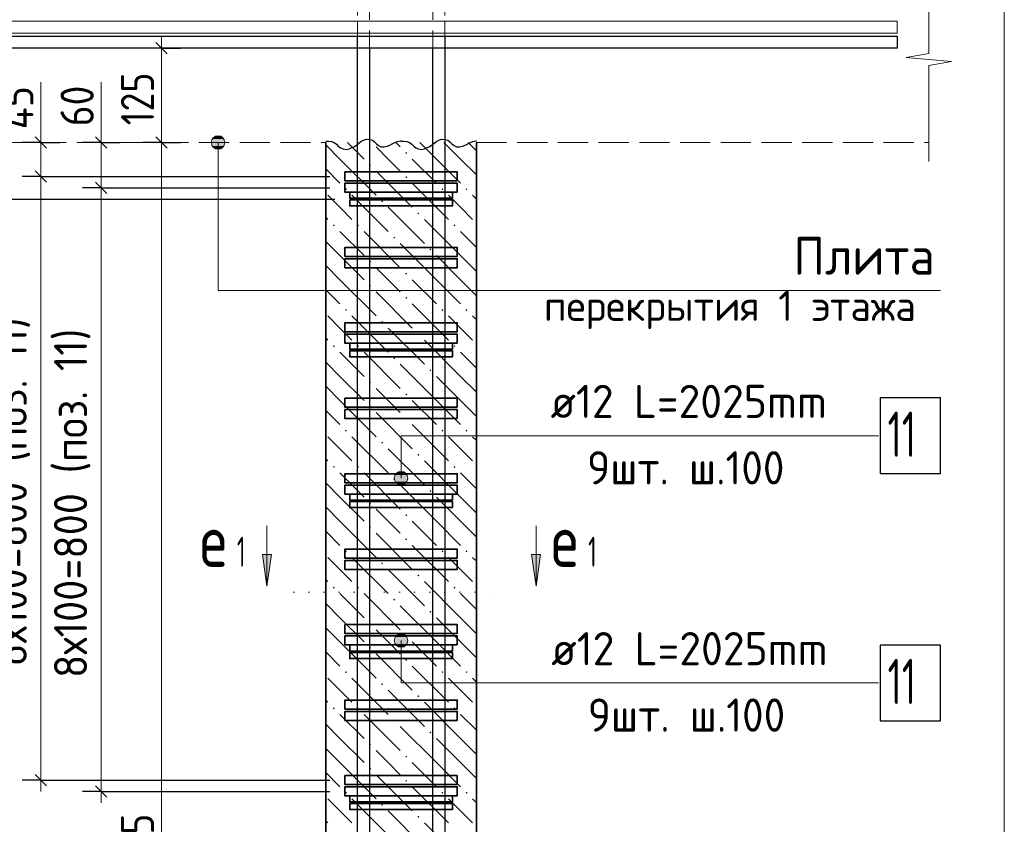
# Model space of a CAD drawing. Header units: millimetres. Extents: x 0 to 59400, y 0 to 42000.
# Tile 23 of 29: x 39068 to 45597, y 31677 to 37009. Entities that reach past the tile are written whole.
import ezdxf

# ---------------------------------------------------------------- set-up
doc = ezdxf.new("R2010")
doc.units = ezdxf.units.MM
doc.linetypes.add('______2', pattern=[270, 200, -70])
doc.linetypes.add('______9', pattern=[100, 0, -100])
for name, color, linetype, lineweight in [('S1 ДОП Продольная арматура', 52, 'Continuous', 25), ('S1 Продольная арматура', 52, 'Continuous', 25), ('Standard', 7, 'Continuous', 25), ('ЖБ Перекрытие верхний уровень', 7, 'Continuous', 18), ('Позиционная метка диаметр_ шаг', 7, 'Continuous', 13), ('Позиционная метка линия выноска', 7, 'Continuous', 13), ('Примечания', 7, 'Continuous', 13), ('Размерная выноска', 7, 'Continuous', 13), ('Размерная линия_ общее', 7, 'Continuous', 13), ('Стена фоновая арматура У1', 52, 'Continuous', 25), ('Узлы символ', 7, 'Continuous', 25), ('Хомут', 52, 'Continuous', 25)]:
    doc.layers.add(name, color=color, linetype=linetype, lineweight=lineweight)
doc.layers.add('ЖБ Пилон', color=7, linetype='______2', lineweight=13, true_color=0xa0a0a0)
doc.styles.add('ISOCPEUR', font='txt')

msp = doc.modelspace()

# ---------------------------------------------------------------- hatches: boundary and pattern name
at = {"layer": 'ЖБ Пилон', "linetype": 'Continuous', "lineweight": 18, "transparency": 33554687}
for points in [[(41625.2, 36126.1), (41631.7, 36132.6), (41638.2, 36126.1), (41631.7, 36119.6)], [(41385.2, 36046.1), (41391.7, 36052.6), (41398.2, 36046.1), (41391.7, 36039.6)], [(41625.2, 35966.1), (41631.7, 35972.6), (41638.2, 35966.1), (41631.7, 35959.6)], [(41225.2, 35886.1), (41231.7, 35892.6), (41238.2, 35886.1), (41231.7, 35879.6)], [(41865.2, 35886.1), (41871.7, 35892.6), (41878.2, 35886.1), (41871.7, 35879.6)], [(42025.2, 35886.1), (42031.7, 35892.6), (42038.2, 35886.1), (42031.7, 35879.6)], [(41465.2, 35806.1), (41471.7, 35812.6), (41478.2, 35806.1), (41471.7, 35799.6)], [(41705.2, 35726.1), (41711.7, 35732.6), (41718.2, 35726.1), (41711.7, 35719.6)], [(41145.2, 35646.1), (41151.7, 35652.6), (41158.2, 35646.1), (41151.7, 35639.6)], [(41305.2, 35646.1), (41311.7, 35652.6), (41318.2, 35646.1), (41311.7, 35639.6)], [(41945.2, 35646.1), (41951.7, 35652.6), (41958.2, 35646.1), (41951.7, 35639.6)], [(41545.2, 35566.1), (41551.7, 35572.6), (41558.2, 35566.1), (41551.7, 35559.6)], [(41785.2, 35486.1), (41791.7, 35492.6), (41798.2, 35486.1), (41791.7, 35479.6)], [(41385.2, 35406.1), (41391.7, 35412.6), (41398.2, 35406.1), (41391.7, 35399.6)], [(41625.2, 35326.1), (41631.7, 35332.6), (41638.2, 35326.1), (41631.7, 35319.6)], [(41385.2, 35246.1), (41391.7, 35252.6), (41398.2, 35246.1), (41391.7, 35239.6)], [(41625.2, 35166.1), (41631.7, 35172.6), (41638.2, 35166.1), (41631.7, 35159.6)], [(41225.2, 35086.1), (41231.7, 35092.6), (41238.2, 35086.1), (41231.7, 35079.6)], [(41865.2, 35086.1), (41871.7, 35092.6), (41878.2, 35086.1), (41871.7, 35079.6)], [(42025.2, 35086.1), (42031.7, 35092.6), (42038.2, 35086.1), (42031.7, 35079.6)], [(41465.2, 35006.1), (41471.7, 35012.6), (41478.2, 35006.1), (41471.7, 34999.6)], [(41705.2, 34926.1), (41711.7, 34932.6), (41718.2, 34926.1), (41711.7, 34919.6)], [(41145.2, 34846.1), (41151.7, 34852.6), (41158.2, 34846.1), (41151.7, 34839.6)], [(41305.2, 34846.1), (41311.7, 34852.6), (41318.2, 34846.1), (41311.7, 34839.6)], [(41945.2, 34846.1), (41951.7, 34852.6), (41958.2, 34846.1), (41951.7, 34839.6)], [(41545.2, 34766.1), (41551.7, 34772.6), (41558.2, 34766.1), (41551.7, 34759.6)], [(41785.2, 34686.1), (41791.7, 34692.6), (41798.2, 34686.1), (41791.7, 34679.6)], [(41385.2, 34606.1), (41391.7, 34612.6), (41398.2, 34606.1), (41391.7, 34599.6)], [(41625.2, 34526.1), (41631.7, 34532.6), (41638.2, 34526.1), (41631.7, 34519.6)], [(41385.2, 34446.1), (41391.7, 34452.6), (41398.2, 34446.1), (41391.7, 34439.6)], [(41625.2, 34366.1), (41631.7, 34372.6), (41638.2, 34366.1), (41631.7, 34359.6)], [(41225.2, 34286.1), (41231.7, 34292.6), (41238.2, 34286.1), (41231.7, 34279.6)], [(41865.2, 34286.1), (41871.7, 34292.6), (41878.2, 34286.1), (41871.7, 34279.6)], [(42025.2, 34286.1), (42031.7, 34292.6), (42038.2, 34286.1), (42031.7, 34279.6)], [(41465.2, 34206.1), (41471.7, 34212.6), (41478.2, 34206.1), (41471.7, 34199.6)], [(41705.2, 34126.1), (41711.7, 34132.6), (41718.2, 34126.1), (41711.7, 34119.6)], [(41145.2, 34046.1), (41151.7, 34052.6), (41158.2, 34046.1), (41151.7, 34039.6)], [(41305.2, 34046.1), (41311.7, 34052.6), (41318.2, 34046.1), (41311.7, 34039.6)], [(41945.2, 34046.1), (41951.7, 34052.6), (41958.2, 34046.1), (41951.7, 34039.6)], [(41545.2, 33966.1), (41551.7, 33972.6), (41558.2, 33966.1), (41551.7, 33959.6)], [(41785.2, 33886.1), (41791.7, 33892.6), (41798.2, 33886.1), (41791.7, 33879.6)], [(41385.2, 33806.1), (41391.7, 33812.6), (41398.2, 33806.1), (41391.7, 33799.6)], [(41625.2, 33726.1), (41631.7, 33732.6), (41638.2, 33726.1), (41631.7, 33719.6)], [(41385.2, 33646.1), (41391.7, 33652.6), (41398.2, 33646.1), (41391.7, 33639.6)], [(41625.2, 33566.1), (41631.7, 33572.6), (41638.2, 33566.1), (41631.7, 33559.6)], [(41225.2, 33486.1), (41231.7, 33492.6), (41238.2, 33486.1), (41231.7, 33479.6)], [(41865.2, 33486.1), (41871.7, 33492.6), (41878.2, 33486.1), (41871.7, 33479.6)], [(42025.2, 33486.1), (42031.7, 33492.6), (42038.2, 33486.1), (42031.7, 33479.6)], [(41465.2, 33406.1), (41471.7, 33412.6), (41478.2, 33406.1), (41471.7, 33399.6)], [(41705.2, 33326.1), (41711.7, 33332.6), (41718.2, 33326.1), (41711.7, 33319.6)], [(41145.2, 33246.1), (41151.7, 33252.6), (41158.2, 33246.1), (41151.7, 33239.6)], [(41305.2, 33246.1), (41311.7, 33252.6), (41318.2, 33246.1), (41311.7, 33239.6)], [(41945.2, 33246.1), (41951.7, 33252.6), (41958.2, 33246.1), (41951.7, 33239.6)], [(41545.2, 33166.1), (41551.7, 33172.6), (41558.2, 33166.1), (41551.7, 33159.6)], [(41785.2, 33086.1), (41791.7, 33092.6), (41798.2, 33086.1), (41791.7, 33079.6)], [(41385.2, 33006.1), (41391.7, 33012.6), (41398.2, 33006.1), (41391.7, 32999.6)], [(41625.2, 32926.1), (41631.7, 32932.6), (41638.2, 32926.1), (41631.7, 32919.6)], [(41385.2, 32846.1), (41391.7, 32852.6), (41398.2, 32846.1), (41391.7, 32839.6)], [(41625.2, 32766.1), (41631.7, 32772.6), (41638.2, 32766.1), (41631.7, 32759.6)], [(41225.2, 32686.1), (41231.7, 32692.6), (41238.2, 32686.1), (41231.7, 32679.6)], [(41865.2, 32686.1), (41871.7, 32692.6), (41878.2, 32686.1), (41871.7, 32679.6)], [(42025.2, 32686.1), (42031.7, 32692.6), (42038.2, 32686.1), (42031.7, 32679.6)], [(41465.2, 32606.1), (41471.7, 32612.6), (41478.2, 32606.1), (41471.7, 32599.6)], [(41705.2, 32526.1), (41711.7, 32532.6), (41718.2, 32526.1), (41711.7, 32519.6)], [(41145.2, 32446.1), (41151.7, 32452.6), (41158.2, 32446.1), (41151.7, 32439.6)], [(41305.2, 32446.1), (41311.7, 32452.6), (41318.2, 32446.1), (41311.7, 32439.6)], [(41945.2, 32446.1), (41951.7, 32452.6), (41958.2, 32446.1), (41951.7, 32439.6)], [(41545.2, 32366.1), (41551.7, 32372.6), (41558.2, 32366.1), (41551.7, 32359.6)], [(41785.2, 32286.1), (41791.7, 32292.6), (41798.2, 32286.1), (41791.7, 32279.6)], [(41385.2, 32206.1), (41391.7, 32212.6), (41398.2, 32206.1), (41391.7, 32199.6)], [(41625.2, 32126.1), (41631.7, 32132.6), (41638.2, 32126.1), (41631.7, 32119.6)], [(41385.2, 32046.1), (41391.7, 32052.6), (41398.2, 32046.1), (41391.7, 32039.6)], [(41625.2, 31966.1), (41631.7, 31972.6), (41638.2, 31966.1), (41631.7, 31959.6)], [(41225.2, 31886.1), (41231.7, 31892.6), (41238.2, 31886.1), (41231.7, 31879.6)], [(41865.2, 31886.1), (41871.7, 31892.6), (41878.2, 31886.1), (41871.7, 31879.6)], [(42025.2, 31886.1), (42031.7, 31892.6), (42038.2, 31886.1), (42031.7, 31879.6)], [(41465.2, 31806.1), (41471.7, 31812.6), (41478.2, 31806.1), (41471.7, 31799.6)], [(41705.2, 31726.1), (41711.7, 31732.6), (41718.2, 31726.1), (41711.7, 31719.6)]]:
    msp.add_hatch(color=7, dxfattribs=at).paths.add_polyline_path(points, flags=16)
at = {"layer": 'Позиционная метка линия выноска', "linetype": 'Continuous', "lineweight": 13, "transparency": 33554687}
for points in [[(40361.4, 36234.5), (40406.4, 36234.5), (40383.9, 36240.8)], [(40422.6, 36218.3), (40345.2, 36218.3), (40338.9, 36195.8)], [(40422.6, 36218.3), (40338.9, 36195.8), (40428.9, 36195.8)], [(40428.9, 36195.8), (40338.9, 36195.8), (40345.2, 36173.3)], [(40406.4, 36234.5), (40361.4, 36234.5), (40345.2, 36218.3)], [(40406.4, 36234.5), (40345.2, 36218.3), (40422.6, 36218.3)], [(40428.9, 36195.8), (40345.2, 36173.3), (40422.6, 36173.3)], [(40422.6, 36173.3), (40345.2, 36173.3), (40361.4, 36157.1)], [(40422.6, 36173.3), (40361.4, 36157.1), (40406.4, 36157.1)], [(40406.4, 36157.1), (40361.4, 36157.1), (40383.9, 36150.8)], [(41636.1, 33993.3), (41558.7, 33993.3), (41552.4, 33970.8)], [(41636.1, 33993.3), (41552.4, 33970.8), (41642.4, 33970.8)], [(41642.4, 33970.8), (41552.4, 33970.8), (41558.7, 33948.3)], [(41619.9, 34009.5), (41574.9, 34009.5), (41558.7, 33993.3)], [(41619.9, 34009.5), (41558.7, 33993.3), (41636.1, 33993.3)], [(41642.4, 33970.8), (41558.7, 33948.3), (41636.1, 33948.3)], [(41574.9, 34009.5), (41619.9, 34009.5), (41597.4, 34015.9)], [(41636.1, 33948.3), (41558.7, 33948.3), (41574.9, 33932.1)], [(41636.1, 33948.3), (41574.9, 33932.1), (41619.9, 33932.1)], [(41619.9, 33932.1), (41574.9, 33932.1), (41597.4, 33925.8)], [(41552.4, 32895.8), (41642.4, 32895.8), (41636.1, 32918.3)], [(41552.4, 32895.8), (41636.1, 32918.3), (41558.7, 32918.3)], [(41558.7, 32918.3), (41636.1, 32918.3), (41619.9, 32934.5)], [(41558.7, 32918.3), (41619.9, 32934.5), (41574.9, 32934.5)], [(41574.9, 32934.5), (41619.9, 32934.5), (41597.4, 32940.8)], [(41558.7, 32873.3), (41642.4, 32895.8), (41552.4, 32895.8)], [(41558.7, 32873.3), (41636.1, 32873.3), (41642.4, 32895.8)], [(41574.9, 32857.1), (41636.1, 32873.3), (41558.7, 32873.3)], [(41574.9, 32857.1), (41619.9, 32857.1), (41636.1, 32873.3)], [(41619.9, 32857.1), (41574.9, 32857.1), (41597.4, 32850.8)]]:
    msp.add_hatch(color=7, dxfattribs=at).paths.add_polyline_path(points)
at = {"layer": 'Узлы символ', "linetype": 'Continuous', "lineweight": 13, "transparency": 33554687}
for points in [[(40738.3, 33465.2), (40708.3, 33255.2), (40678.3, 33465.2)], [(42522.6, 33465.2), (42492.6, 33255.2), (42462.6, 33465.2)]]:
    msp.add_hatch(color=7, dxfattribs=at).paths.add_polyline_path(points, flags=16)

# ---------------------------------------------------------------- linework, layer by layer
at = {"layer": 'S1 ДОП Продольная арматура', "color": 28, "linetype": 'Continuous', "lineweight": 25, "true_color": 0x50140a, "transparency": 33554687}
for points in [[(38307.4, 36900.8), (41887.4, 36900.8), (41887.4, 27720.8), (41807.4, 27720.8), (41807.4, 36820.8), (38307.4, 36820.8), (38307.4, 36900.8)], [(38307.4, 36900.8), (41887.4, 36900.8), (41887.4, 27720.8), (41807.4, 27720.8), (41807.4, 36820.8), (38307.4, 36820.8), (38307.4, 36900.8)], [(38307.4, 36900.8), (41887.4, 36900.8), (41887.4, 27720.8), (41807.4, 27720.8), (41807.4, 36820.8), (38307.4, 36820.8), (38307.4, 36900.8)], [(44887.4, 36820.8), (41387.4, 36820.8), (41387.4, 27720.8), (41307.4, 27720.8), (41307.4, 36900.8), (44887.4, 36900.8), (44887.4, 36820.8)], [(44887.4, 36820.8), (41387.4, 36820.8), (41387.4, 27720.8), (41307.4, 27720.8), (41307.4, 36900.8), (44887.4, 36900.8), (44887.4, 36820.8)], [(44887.4, 36820.8), (41387.4, 36820.8), (41387.4, 27720.8), (41307.4, 27720.8), (41307.4, 36900.8), (44887.4, 36900.8), (44887.4, 36820.8)], [(44887.4, 36820.8), (41387.4, 36820.8), (41387.4, 27720.8), (41307.4, 27720.8), (41307.4, 36900.8), (44887.4, 36900.8), (44887.4, 36820.8)], [(44887.4, 36820.8), (41387.4, 36820.8), (41387.4, 27720.8), (41307.4, 27720.8), (41307.4, 36900.8), (44887.4, 36900.8), (44887.4, 36820.8)], [(44887.4, 36820.8), (41387.4, 36820.8), (41387.4, 27720.8), (41307.4, 27720.8), (41307.4, 36900.8), (44887.4, 36900.8), (44887.4, 36820.8)], [(44887.4, 36820.8), (41387.4, 36820.8), (41387.4, 27720.8), (41307.4, 27720.8), (41307.4, 36900.8), (44887.4, 36900.8), (44887.4, 36820.8)]]:
    msp.add_lwpolyline(points, dxfattribs=at)
at = {"layer": 'S1 Продольная арматура', "color": 7, "linetype": 'Continuous', "lineweight": 18, "transparency": 33554687}
for points in [[(41807.4, 18395.8), (41807.4, 36920.8), (38307.4, 36920.8), (38307.4, 37000.8), (41887.4, 37000.8), (41887.4, 18395.8), (41807.4, 18395.8)], [(41807.4, 18395.8), (41807.4, 36920.8), (38307.4, 36920.8), (38307.4, 37000.8), (41887.4, 37000.8), (41887.4, 18395.8), (41807.4, 18395.8)], [(41807.4, 18395.8), (41807.4, 36920.8), (38307.4, 36920.8), (38307.4, 37000.8), (41887.4, 37000.8), (41887.4, 18395.8), (41807.4, 18395.8)], [(41807.4, 18395.8), (41807.4, 36920.8), (38307.4, 36920.8), (38307.4, 37000.8), (41887.4, 37000.8), (41887.4, 18395.8), (41807.4, 18395.8)], [(41307.4, 18395.8), (41307.4, 37000.8), (44887.4, 37000.8), (44887.4, 36920.8), (41387.4, 36920.8), (41387.4, 18395.8), (41307.4, 18395.8)], [(41307.4, 18395.8), (41307.4, 37000.8), (44887.4, 37000.8), (44887.4, 36920.8), (41387.4, 36920.8), (41387.4, 18395.8), (41307.4, 18395.8)], [(41307.4, 18395.8), (41307.4, 37000.8), (44887.4, 37000.8), (44887.4, 36920.8), (41387.4, 36920.8), (41387.4, 18395.8), (41307.4, 18395.8)], [(41307.4, 18395.8), (41307.4, 37000.8), (44887.4, 37000.8), (44887.4, 36920.8), (41387.4, 36920.8), (41387.4, 18395.8), (41307.4, 18395.8)]]:
    msp.add_lwpolyline(points, dxfattribs=at)
at = {"layer": 'Standard', "color": 251, "linetype": 'Continuous', "lineweight": 13, "true_color": 0x656565, "transparency": 33554687}
for p, q in [((40009.5, 36820.8), (40009.5, 36895.8)), ((40009.5, 36195.8), (40009.5, 36820.8)), ((39209.5, 36195.8), (39209.5, 36270.8)), ((39609.5, 36195.8), (39609.5, 36270.8)), ((39209.5, 36195.8), (39209.5, 35970.8)), ((39609.5, 35895.8), (39609.5, 36195.8)), ((39209.5, 35970.8), (39209.5, 31970.8)), ((39209.5, 31970.8), (39209.5, 31895.8)), ((39609.5, 31895.8), (39609.5, 31820.8))]:
    msp.add_line(p, q, dxfattribs=at)
at = {"layer": 'Standard', "color": 251, "linetype": 'Continuous', "lineweight": 25, "true_color": 0x656565, "transparency": 33554687}
for p, q in [((40047, 36783.3), (39972, 36858.3)), ((39172, 36233.3), (39247, 36158.3)), ((39647, 36158.3), (39572, 36233.3)), ((40047, 36158.3), (39972, 36233.3)), ((39172, 36008.3), (39247, 35933.3)), ((39647, 35858.3), (39572, 35933.3)), ((39172, 32008.3), (39247, 31933.3)), ((39647, 31858.3), (39572, 31933.3))]:
    msp.add_line(p, q, dxfattribs=at)
at = {"layer": 'Standard', "color": 251, "linetype": 'Continuous', "lineweight": -3, "true_color": 0x656565, "transparency": 33554687}
for p, q in [((40009.5, 36820.8), (39884.5, 36820.8)), ((40009.5, 36820.8), (40134.5, 36820.8)), ((40009.5, 36820.8), (40009.5, 36820.8)), ((39209.5, 36195.8), (39084.5, 36195.8)), ((39209.5, 36195.8), (39334.5, 36195.8)), ((39209.5, 36195.8), (39230.8, 36195.8)), ((39609.5, 36195.8), (39484.5, 36195.8)), ((39609.5, 36195.8), (39734.5, 36195.8)), ((39609.5, 36195.8), (39609.5, 36195.8)), ((40009.5, 36195.8), (39884.5, 36195.8)), ((40009.5, 36195.8), (40134.5, 36195.8)), ((40009.5, 36195.8), (40009.5, 36195.8)), ((39209.5, 35970.8), (39084.5, 35970.8)), ((39209.5, 35970.8), (39334.5, 35970.8)), ((39209.5, 35970.8), (41124.9, 35970.8)), ((39609.5, 35895.8), (39484.5, 35895.8)), ((39609.5, 35895.8), (39734.5, 35895.8)), ((39609.5, 35895.8), (41124.9, 35895.8)), ((39209.5, 31970.8), (39084.5, 31970.8)), ((39209.5, 31970.8), (39334.5, 31970.8)), ((39209.5, 31970.8), (41124.9, 31970.8)), ((39609.5, 31895.8), (39484.5, 31895.8)), ((39609.5, 31895.8), (39734.5, 31895.8)), ((39609.5, 31895.8), (41124.9, 31895.8))]:
    msp.add_line(p, q, dxfattribs=at)
at = {"layer": 'Standard', "color": 254, "linetype": 'Continuous', "lineweight": 13, "true_color": 0xc4c4ff, "transparency": 33554687}
msp.add_lwpolyline([(37597.4, 15895.8), (45597.4, 15895.8), (45597.4, 39545.8), (37597.4, 39545.8), (37597.4, 15895.8)], dxfattribs=at)
at = {"layer": 'Standard', "color": 251, "linetype": 'Continuous', "lineweight": 13, "true_color": 0x656565, "transparency": 33554687}
for points in [[(40009.5, 27720.8), (40009.5, 31181.7), (40009.5, 31181.7), (40009.5, 36195.8)], [(39609.5, 31895.8), (39609.5, 32585), (39609.5, 32585), (39609.5, 35895.8)]]:
    msp.add_lwpolyline(points, dxfattribs=at)
at = {"layer": 'ЖБ Перекрытие верхний уровень', "color": 7, "linetype": '______2', "lineweight": 18, "transparency": 33554687}
for p, q in [((38097.4, 36195.8), (41097.4, 36195.8)), ((42097.4, 36195.8), (45097.4, 36195.8))]:
    msp.add_line(p, q, dxfattribs=at)
at = {"layer": 'ЖБ Пилон', "color": 7, "linetype": 'Continuous', "lineweight": 35, "transparency": 33554687}
for p, q in [((41097.4, 36195.8), (41097.4, 18395.8)), ((42097.4, 18395.8), (42097.4, 36195.8))]:
    msp.add_line(p, q, dxfattribs=at)
at = {"layer": 'ЖБ Пилон', "color": 9, "linetype": 'Continuous', "lineweight": 18, "true_color": 0xc7c7c7, "transparency": 33554687}
for p, q in [((41097.4, 36180.4), (41191.7, 36086.1)), ((41242, 36195.8), (41351.7, 36086.1)), ((41562, 36195.8), (41591.7, 36166.1)), ((41831.7, 36086.1), (41722, 36195.8)), ((41882, 36195.8), (41991.7, 36086.1)), ((42042, 36195.8), (42097.4, 36140.4)), ((41511.7, 36086.1), (41431.7, 36166.1)), ((41191.7, 36086.1), (41431.7, 35846.1)), ((41591.7, 36006.1), (41511.7, 36086.1)), ((41671.7, 36086.1), (41831.7, 35926.1)), ((41831.7, 36086.1), (41991.7, 35926.1)), ((41991.7, 36086.1), (42097.4, 35980.4)), ((41097.4, 36020.4), (41191.7, 35926.1)), ((41431.7, 36006.1), (41671.7, 35766.1)), ((41671.7, 35926.1), (41911.7, 35686.1)), ((41191.7, 35766.1), (41111.7, 35846.1)), ((41271.7, 35846.1), (41511.7, 35606.1)), ((41991.7, 35766.1), (41911.7, 35846.1)), ((42071.7, 35846.1), (42097.4, 35820.4)), ((41271.7, 35686.1), (41191.7, 35766.1)), ((41511.7, 35766.1), (41751.7, 35526.1)), ((42071.7, 35686.1), (41991.7, 35766.1)), ((41097.4, 35700.4), (41111.7, 35686.1)), ((41991.7, 35446.1), (41751.7, 35686.1)), ((41191.7, 35606.1), (41351.7, 35446.1)), ((41351.7, 35606.1), (41591.7, 35366.1)), ((41991.7, 35606.1), (42097.4, 35500.4)), ((41191.7, 35446.1), (41097.4, 35540.4)), ((41831.7, 35286.1), (41591.7, 35526.1)), ((41191.7, 35446.1), (41351.7, 35286.1)), ((41831.7, 35446.1), (41991.7, 35286.1)), ((41991.7, 35446.1), (42097.4, 35340.4)), ((41097.4, 35380.4), (41191.7, 35286.1)), ((41511.7, 35286.1), (41431.7, 35366.1)), ((41191.7, 35286.1), (41431.7, 35046.1)), ((41591.7, 35206.1), (41511.7, 35286.1)), ((41671.7, 35286.1), (41831.7, 35126.1)), ((41831.7, 35286.1), (41991.7, 35126.1)), ((41991.7, 35286.1), (42097.4, 35180.4)), ((41097.4, 35220.4), (41191.7, 35126.1)), ((41431.7, 35206.1), (41671.7, 34966.1)), ((41671.7, 35126.1), (41911.7, 34886.1)), ((41191.7, 34966.1), (41111.7, 35046.1)), ((41271.7, 35046.1), (41511.7, 34806.1)), ((41991.7, 34966.1), (41911.7, 35046.1)), ((42071.7, 35046.1), (42097.4, 35020.4)), ((41271.7, 34886.1), (41191.7, 34966.1)), ((41511.7, 34966.1), (41751.7, 34726.1)), ((42071.7, 34886.1), (41991.7, 34966.1)), ((41097.4, 34900.4), (41111.7, 34886.1)), ((41991.7, 34646.1), (41751.7, 34886.1)), ((41191.7, 34806.1), (41351.7, 34646.1)), ((41351.7, 34806.1), (41591.7, 34566.1)), ((41991.7, 34806.1), (42097.4, 34700.4)), ((41191.7, 34646.1), (41097.4, 34740.4)), ((41831.7, 34486.1), (41591.7, 34726.1)), ((41191.7, 34646.1), (41351.7, 34486.1)), ((41831.7, 34646.1), (41991.7, 34486.1)), ((41991.7, 34646.1), (42097.4, 34540.4)), ((41097.4, 34580.4), (41191.7, 34486.1)), ((41511.7, 34486.1), (41431.7, 34566.1)), ((41191.7, 34486.1), (41431.7, 34246.1)), ((41591.7, 34406.1), (41511.7, 34486.1)), ((41671.7, 34486.1), (41831.7, 34326.1)), ((41831.7, 34486.1), (41991.7, 34326.1)), ((41991.7, 34486.1), (42097.4, 34380.4)), ((41097.4, 34420.4), (41191.7, 34326.1)), ((41431.7, 34406.1), (41671.7, 34166.1)), ((41671.7, 34326.1), (41911.7, 34086.1)), ((41191.7, 34166.1), (41111.7, 34246.1)), ((41271.7, 34246.1), (41511.7, 34006.1)), ((41991.7, 34166.1), (41911.7, 34246.1)), ((42071.7, 34246.1), (42097.4, 34220.4)), ((41271.7, 34086.1), (41191.7, 34166.1)), ((41511.7, 34166.1), (41751.7, 33926.1)), ((42071.7, 34086.1), (41991.7, 34166.1)), ((41097.4, 34100.4), (41111.7, 34086.1)), ((41991.7, 33846.1), (41751.7, 34086.1)), ((41191.7, 34006.1), (41351.7, 33846.1)), ((41351.7, 34006.1), (41591.7, 33766.1)), ((41991.7, 34006.1), (42097.4, 33900.4)), ((41191.7, 33846.1), (41097.4, 33940.4)), ((41831.7, 33686.1), (41591.7, 33926.1)), ((41191.7, 33846.1), (41351.7, 33686.1)), ((41831.7, 33846.1), (41991.7, 33686.1)), ((41991.7, 33846.1), (42097.4, 33740.4)), ((41097.4, 33780.4), (41191.7, 33686.1)), ((41511.7, 33686.1), (41431.7, 33766.1)), ((41191.7, 33686.1), (41431.7, 33446.1)), ((41591.7, 33606.1), (41511.7, 33686.1)), ((41671.7, 33686.1), (41831.7, 33526.1)), ((41831.7, 33686.1), (41991.7, 33526.1)), ((41991.7, 33686.1), (42097.4, 33580.4)), ((41097.4, 33620.4), (41191.7, 33526.1)), ((41431.7, 33606.1), (41671.7, 33366.1)), ((41671.7, 33526.1), (41911.7, 33286.1)), ((41191.7, 33366.1), (41111.7, 33446.1)), ((41271.7, 33446.1), (41511.7, 33206.1)), ((41991.7, 33366.1), (41911.7, 33446.1)), ((42071.7, 33446.1), (42097.4, 33420.4)), ((41271.7, 33286.1), (41191.7, 33366.1)), ((41511.7, 33366.1), (41751.7, 33126.1)), ((42071.7, 33286.1), (41991.7, 33366.1)), ((41097.4, 33300.4), (41111.7, 33286.1)), ((41991.7, 33046.1), (41751.7, 33286.1)), ((41191.7, 33206.1), (41351.7, 33046.1)), ((41351.7, 33206.1), (41591.7, 32966.1)), ((41991.7, 33206.1), (42097.4, 33100.4)), ((41191.7, 33046.1), (41097.4, 33140.4)), ((41831.7, 32886.1), (41591.7, 33126.1)), ((41191.7, 33046.1), (41351.7, 32886.1)), ((41831.7, 33046.1), (41991.7, 32886.1)), ((41991.7, 33046.1), (42097.4, 32940.4)), ((41097.4, 32980.4), (41191.7, 32886.1)), ((41511.7, 32886.1), (41431.7, 32966.1)), ((41191.7, 32886.1), (41431.7, 32646.1)), ((41591.7, 32806.1), (41511.7, 32886.1)), ((41671.7, 32886.1), (41831.7, 32726.1)), ((41831.7, 32886.1), (41991.7, 32726.1)), ((41991.7, 32886.1), (42097.4, 32780.4)), ((41097.4, 32820.4), (41191.7, 32726.1)), ((41431.7, 32806.1), (41671.7, 32566.1)), ((41671.7, 32726.1), (41911.7, 32486.1)), ((41191.7, 32566.1), (41111.7, 32646.1)), ((41271.7, 32646.1), (41511.7, 32406.1)), ((41991.7, 32566.1), (41911.7, 32646.1)), ((42071.7, 32646.1), (42097.4, 32620.4)), ((41271.7, 32486.1), (41191.7, 32566.1)), ((41511.7, 32566.1), (41751.7, 32326.1)), ((42071.7, 32486.1), (41991.7, 32566.1)), ((41097.4, 32500.4), (41111.7, 32486.1)), ((41991.7, 32246.1), (41751.7, 32486.1)), ((41191.7, 32406.1), (41351.7, 32246.1)), ((41351.7, 32406.1), (41591.7, 32166.1)), ((41991.7, 32406.1), (42097.4, 32300.4)), ((41191.7, 32246.1), (41097.4, 32340.4)), ((41831.7, 32086.1), (41591.7, 32326.1)), ((41191.7, 32246.1), (41351.7, 32086.1)), ((41831.7, 32246.1), (41991.7, 32086.1)), ((41991.7, 32246.1), (42097.4, 32140.4)), ((41097.4, 32180.4), (41191.7, 32086.1)), ((41511.7, 32086.1), (41431.7, 32166.1)), ((41191.7, 32086.1), (41431.7, 31846.1)), ((41591.7, 32006.1), (41511.7, 32086.1)), ((41671.7, 32086.1), (41831.7, 31926.1)), ((41831.7, 32086.1), (41991.7, 31926.1)), ((41991.7, 32086.1), (42097.4, 31980.4)), ((41097.4, 32020.4), (41191.7, 31926.1)), ((41431.7, 32006.1), (41671.7, 31766.1)), ((41671.7, 31926.1), (41911.7, 31686.1)), ((41191.7, 31766.1), (41111.7, 31846.1)), ((41271.7, 31846.1), (41511.7, 31606.1)), ((41991.7, 31766.1), (41911.7, 31846.1)), ((42071.7, 31846.1), (42097.4, 31820.4)), ((41271.7, 31686.1), (41191.7, 31766.1)), ((41511.7, 31766.1), (41751.7, 31526.1)), ((42071.7, 31686.1), (41991.7, 31766.1)), ((41097.4, 31700.4), (41111.7, 31686.1)), ((41991.7, 31446.1), (41751.7, 31686.1))]:
    msp.add_line(p, q, dxfattribs=at)
at = {"layer": 'Позиционная метка линия выноска', "color": 7, "linetype": 'Continuous', "lineweight": 13, "transparency": 33554687}
for p, q in [((40383.9, 36240.8), (40383.9, 36240.8)), ((40338.9, 36195.8), (40338.9, 36195.8)), ((40428.9, 36195.8), (40428.9, 36195.8)), ((40383.9, 36150.8), (40383.9, 36150.8)), ((41552.4, 33970.8), (41552.4, 33970.8)), ((41597.4, 34015.9), (41597.4, 34015.9)), ((41642.4, 33970.8), (41642.4, 33970.8)), ((41597.4, 33925.8), (41597.4, 33925.8)), ((41597.4, 32940.8), (41597.4, 32940.8)), ((41552.4, 32895.8), (41552.4, 32895.8)), ((41597.4, 32850.8), (41597.4, 32850.8)), ((41642.4, 32895.8), (41642.4, 32895.8))]:
    msp.add_line(p, q, dxfattribs=at)
for points in [[(40383.9, 36195.8), (40383.9, 35214.3), (45173.3, 35214.3)], [(44763.3, 34252.6), (41597.4, 34252.6), (41597.4, 33970.8)], [(44763.3, 32614.1), (41597.4, 32614.1), (41597.4, 32895.8)]]:
    msp.add_lwpolyline(points, dxfattribs=at)
for centre in [(40383.9, 36195.8), (41597.4, 33970.8), (41597.4, 32895.8)]:
    msp.add_circle(centre, 45, dxfattribs=at)
at = {"layer": 'Примечания', "color": 7, "linetype": '______2', "lineweight": 13, "transparency": 33554687}
for p, q in [((41307.4, 39126.4), (41307.4, 36726.4)), ((41387.4, 36738.2), (41387.4, 39126.4)), ((41807.4, 36738.2), (41807.4, 39126.4)), ((41887.4, 39126.4), (41887.4, 36726.4))]:
    msp.add_line(p, q, dxfattribs=at)
at = {"layer": 'Примечания', "color": 7, "linetype": 'Continuous', "lineweight": 13, "transparency": 33554687}
for p, q in [((45097.4, 37420.8), (45097.4, 36786.3)), ((45097.4, 36786.3), (44947.4, 36759.3)), ((44947.4, 36759.3), (45247.4, 36732.3)), ((45247.4, 36732.3), (45097.4, 36705.3)), ((45097.4, 36705.3), (45097.4, 36070.8)), ((45097.4, 36070.8), (45097.4, 36070.8))]:
    msp.add_line(p, q, dxfattribs=at)
at = {"layer": 'Примечания', "color": 7, "linetype": 'Continuous', "lineweight": 25, "transparency": 33554687}
msp.add_line((42097.4, 36204.6), (42097.4, 36204.6), dxfattribs=at)
for points in [[(41097.4, 36204.6), (41115.9, 36204.8), (41135.9, 36202), (41153.9, 36195.4), (41168.4, 36184.4), (41180.9, 36171.5), (41195.4, 36160.6), (41213.9, 36154), (41233.4, 36150.1), (41252.9, 36154.4), (41270.9, 36161.5), (41288.4, 36169.6), (41303.4, 36180.2), (41317.4, 36191.8), (41331.4, 36203.2), (41348.4, 36212.2), (41367.4, 36217), (41387.4, 36216.2), (41406.9, 36211), (41421.4, 36200.3), (41434.4, 36187.8), (41448.4, 36176.4), (41465.4, 36167.9), (41485.4, 36166), (41504.9, 36170.8), (41522.4, 36178.3), (41539.4, 36186.8), (41556.9, 36195.1), (41573.9, 36203.2), (41593.4, 36207), (41597.4, 36207.4)], [(41597.4, 36204.6), (41615.9, 36204.8), (41635.9, 36202), (41653.9, 36195.4), (41668.4, 36184.4), (41680.9, 36171.5), (41695.4, 36160.6), (41713.9, 36154), (41733.4, 36150.1), (41752.9, 36154.4), (41770.9, 36161.5), (41788.4, 36169.6), (41803.4, 36180.2), (41817.4, 36191.8), (41831.4, 36203.2), (41848.4, 36212.2), (41867.4, 36217), (41887.4, 36216.2), (41906.9, 36211), (41921.4, 36200.3), (41934.4, 36187.8), (41948.4, 36176.4), (41965.4, 36167.9), (41985.4, 36166), (42004.9, 36170.8), (42022.4, 36178.3), (42039.4, 36186.8), (42056.9, 36195.1), (42073.9, 36203.2), (42093.4, 36207), (42097.4, 36207.4)]]:
    msp.add_lwpolyline(points, dxfattribs=at)
at = {"layer": 'Размерная выноска', "color": 251, "linetype": 'Continuous', "lineweight": 13, "true_color": 0x656565, "transparency": 33554687}
for p, q in [((39209.5, 36195.8), (39209.5, 36595.8)), ((39609.5, 36195.8), (39609.5, 36595.8))]:
    msp.add_line(p, q, dxfattribs=at)
at = {"layer": 'Размерная линия_ общее', "color": 253, "linetype": 'Continuous', "lineweight": -3, "true_color": 0xa0a0a0, "transparency": 33554687}
msp.add_line((38809.5, 35820.8), (41157.4, 35820.8), dxfattribs=at)
at = {"layer": 'Стена фоновая арматура У1', "color": 7, "linetype": 'Continuous', "lineweight": 35, "transparency": 33554687}
for points in [[(41969.9, 35940.8), (41224.9, 35940.8), (41224.9, 36000.8), (41969.9, 36000.8), (41969.9, 35940.8)], [(41969.9, 35865.8), (41224.9, 35865.8), (41224.9, 35925.8), (41969.9, 35925.8), (41969.9, 35865.8)], [(41969.9, 35440.8), (41224.9, 35440.8), (41224.9, 35500.8), (41969.9, 35500.8), (41969.9, 35440.8)], [(41969.9, 35365.8), (41224.9, 35365.8), (41224.9, 35425.8), (41969.9, 35425.8), (41969.9, 35365.8)], [(41969.9, 34940.8), (41224.9, 34940.8), (41224.9, 35000.8), (41969.9, 35000.8), (41969.9, 34940.8)], [(41969.9, 34865.8), (41224.9, 34865.8), (41224.9, 34925.8), (41969.9, 34925.8), (41969.9, 34865.8)], [(41969.9, 34440.8), (41224.9, 34440.8), (41224.9, 34500.8), (41969.9, 34500.8), (41969.9, 34440.8)], [(41969.9, 34365.8), (41224.9, 34365.8), (41224.9, 34425.8), (41969.9, 34425.8), (41969.9, 34365.8)], [(41969.9, 33940.8), (41224.9, 33940.8), (41224.9, 34000.8), (41969.9, 34000.8), (41969.9, 33940.8)], [(41969.9, 33865.8), (41224.9, 33865.8), (41224.9, 33925.8), (41969.9, 33925.8), (41969.9, 33865.8)], [(41969.9, 33440.8), (41224.9, 33440.8), (41224.9, 33500.8), (41969.9, 33500.8), (41969.9, 33440.8)], [(41969.9, 33365.8), (41224.9, 33365.8), (41224.9, 33425.8), (41969.9, 33425.8), (41969.9, 33365.8)], [(41969.9, 32940.8), (41224.9, 32940.8), (41224.9, 33000.8), (41969.9, 33000.8), (41969.9, 32940.8)], [(41969.9, 32865.8), (41224.9, 32865.8), (41224.9, 32925.8), (41969.9, 32925.8), (41969.9, 32865.8)], [(41969.9, 32440.8), (41224.9, 32440.8), (41224.9, 32500.8), (41969.9, 32500.8), (41969.9, 32440.8)], [(41969.9, 32365.8), (41224.9, 32365.8), (41224.9, 32425.8), (41969.9, 32425.8), (41969.9, 32365.8)], [(41969.9, 31940.8), (41224.9, 31940.8), (41224.9, 32000.8), (41969.9, 32000.8), (41969.9, 31940.8)], [(41969.9, 31865.8), (41224.9, 31865.8), (41224.9, 31925.8), (41969.9, 31925.8), (41969.9, 31865.8)]]:
    msp.add_lwpolyline(points, dxfattribs=at)
at = {"layer": 'Стена фоновая арматура У1', "color": 7, "linetype": 'Continuous', "lineweight": 25, "transparency": 33554687}
for points in [[(44773.3, 34002.6), (45173.3, 34002.6), (45173.3, 34502.6), (44773.3, 34502.6), (44773.3, 34002.6)], [(44773.3, 32364.1), (45173.3, 32364.1), (45173.3, 32864.1), (44773.3, 32864.1), (44773.3, 32364.1)]]:
    msp.add_lwpolyline(points, dxfattribs=at)
at = {"layer": 'Узлы символ', "color": 7, "linetype": 'Continuous', "lineweight": 13, "transparency": 33554687}
for p, q in [((40708.3, 33255.2), (40708.3, 33655.2)), ((42492.6, 33255.2), (42492.6, 33655.2)), ((40708.3, 33255.2), (40678.3, 33465.2)), ((40678.3, 33465.2), (40738.3, 33465.2)), ((40708.3, 33465.2), (40708.3, 33480.2)), ((40738.3, 33465.2), (40708.3, 33255.2)), ((42492.6, 33255.2), (42462.6, 33465.2)), ((42462.6, 33465.2), (42522.6, 33465.2)), ((42492.6, 33465.2), (42492.6, 33480.2)), ((42522.6, 33465.2), (42492.6, 33255.2)), ((40708.3, 33255.2), (40708.3, 33255.2)), ((40708.3, 33255.2), (40708.3, 33255.2)), ((40708.3, 33255.2), (40708.3, 33255.2)), ((42492.6, 33255.2), (42492.6, 33255.2)), ((42492.6, 33255.2), (42492.6, 33255.2)), ((42492.6, 33255.2), (42492.6, 33255.2))]:
    msp.add_line(p, q, dxfattribs=at)
at = {"layer": 'Узлы символ', "color": 7, "linetype": '______9', "lineweight": 13, "transparency": 33554687}
msp.add_line((40886.7, 33216.6), (42286.7, 33216.6), dxfattribs=at)
at = {"layer": 'Хомут', "color": 7, "linetype": 'Continuous', "lineweight": 35, "transparency": 33554687}
for points in [[(41257.4, 35865.8), (41937.4, 35865.8), (41937.4, 35825.8), (41257.4, 35825.8), (41257.4, 35865.8)], [(41257.4, 35815.9), (41937.4, 35815.9), (41937.4, 35775.8), (41257.4, 35775.8), (41257.4, 35815.9)], [(41257.4, 34865.8), (41937.4, 34865.8), (41937.4, 34825.8), (41257.4, 34825.8), (41257.4, 34865.8)], [(41257.4, 34815.9), (41937.4, 34815.9), (41937.4, 34775.8), (41257.4, 34775.8), (41257.4, 34815.9)], [(41257.4, 33865.8), (41937.4, 33865.8), (41937.4, 33825.8), (41257.4, 33825.8), (41257.4, 33865.8)], [(41257.4, 33815.9), (41937.4, 33815.9), (41937.4, 33775.8), (41257.4, 33775.8), (41257.4, 33815.9)], [(41257.4, 32865.8), (41937.4, 32865.8), (41937.4, 32825.8), (41257.4, 32825.8), (41257.4, 32865.8)], [(41257.4, 32815.9), (41937.4, 32815.9), (41937.4, 32775.8), (41257.4, 32775.8), (41257.4, 32815.9)], [(41257.4, 31865.8), (41937.4, 31865.8), (41937.4, 31825.8), (41257.4, 31825.8), (41257.4, 31865.8)], [(41257.4, 31815.8), (41937.4, 31815.8), (41937.4, 31775.8), (41257.4, 31775.8), (41257.4, 31815.8)]]:
    msp.add_lwpolyline(points, dxfattribs=at)

# ---------------------------------------------------------------- texts
at = {"layer": 'Standard', "color": 251, "linetype": 'Continuous', "lineweight": 25, "true_color": 0x656565, "transparency": 33554687, "char_height": 220, "attachment_point": 7, "rotation": 90, "style": 'ISOCPEUR'}
for s, insert, width in [('\\W0.83;125', (39959.5, 36310.3), 508.571), ('\\W0.88;45', (39159.5, 36283.3), 426.797), ('\\W0.87;60', (39559.5, 36302.8), 403.932), ('\\W0.93;8х100=800 (поз. 11)', (39137.5, 32722.4), 2620.305), ('\\W0.93;8х100=800 (поз. 11)', (39537.5, 32647.3), 2620.305), ('\\W0.87;1695', (39959.5, 31233.3), 666.903)]:
    msp.add_mtext(s, dxfattribs=dict(at, insert=insert, width=width))
at = {"layer": 'Позиционная метка диаметр_ шаг', "color": 7, "linetype": 'Continuous', "lineweight": 25, "transparency": 33554687, "attachment_point": 7, "style": 'ISOCPEUR'}
for s, insert, char_height, width in [('\\W0.95;Плита', (44198.3, 35319.4), 250, 1093.334), ('\\W0.97;перекрытия 1 этажа', (42544.1, 34959.4), 200, 2715.728)]:
    msp.add_mtext(s, dxfattribs=dict(at, insert=insert, char_height=char_height, width=width))
at = {"layer": 'Стена фоновая арматура У1', "color": 7, "linetype": 'Continuous', "lineweight": 13, "transparency": 33554687, "attachment_point": 7, "style": 'ISOCPEUR'}
for s, insert, char_height, width in [('\\W0.96;ø12 L=2025mm ', (42588.3, 34369.9), 220, 2150.516), ('\\W0.63;11', (44823.3, 34112.6), 300, 393.75), ('\\W0.95;9шт. ш.100 ', (42830.3, 33929.9), 220, 1665.521), ('\\W0.96;ø12 L=2025mm ', (42593.3, 32731.4), 220, 2150.516), ('\\W0.63;11', (44823.3, 32474.1), 300, 393.75), ('\\W0.95;9шт. ш.100 ', (42835.3, 32291.4), 220, 1665.521)]:
    msp.add_mtext(s, dxfattribs=dict(at, insert=insert, char_height=char_height, width=width))
at = {"layer": 'Узлы символ', "color": 7, "linetype": 'Continuous', "lineweight": 35, "transparency": 33554687, "attachment_point": 7, "style": 'ISOCPEUR'}
for s, insert, char_height, width in [('\\W0.78;е', (40263.7, 33383.5), 350, 380.819), ('\\W0.78;е', (42593, 33383.5), 350, 380.809), ('\\W0.56;1', (40508.7, 33383.5), 200, 155.556), ('\\W0.56;1', (42838, 33383.5), 200, 155.556)]:
    msp.add_mtext(s, dxfattribs=dict(at, insert=insert, char_height=char_height, width=width))

doc.saveas('drawing.dxf')
